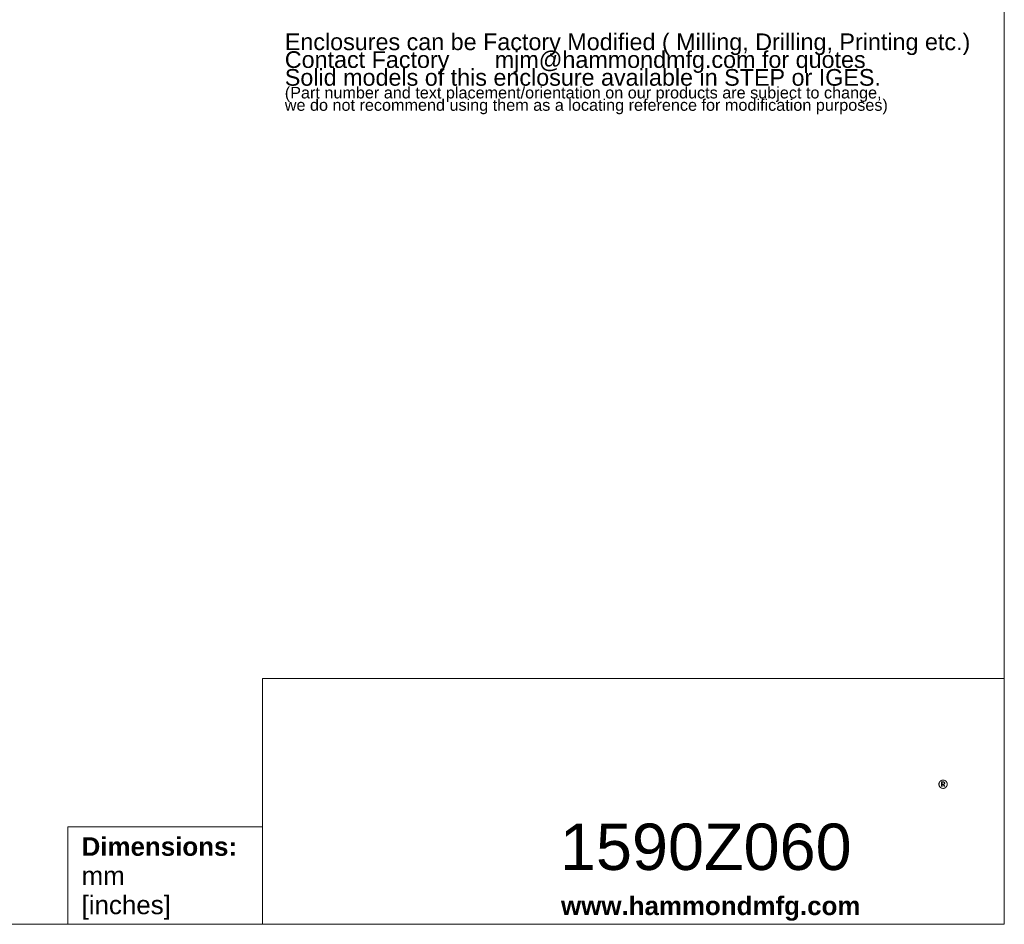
# Model space of a CAD drawing. Header units: millimetres. Extents: x 7 to 342, y 7 to 263.
# Tile 27 of 31: x 205 to 338, y 11 to 133. Entities that reach past the tile are written whole.
import ezdxf

# ---------------------------------------------------------------- set-up
doc = ezdxf.new("R2010")
doc.units = ezdxf.units.MM
doc.header["$LTSCALE"] = 1.25
doc.layers.add('Sketch Geometry (ANSI)', color=7, linetype='Continuous', lineweight=9)
doc.layers.add('Symbol (ANSI)', color=7, linetype='Continuous', lineweight=9)
doc.styles.add('Note Text (ANSI)', font='arial.ttf')
doc.styles.add('Text Style20', font='arial.ttf')

# ---------------------------------------------------------------- blocks, each defined once
blk = doc.blocks.new('Title Blocks HAMMOND')
at = {"layer": 'Sketch Geometry (ANSI)'}
for p, q in [((274.4, 31.5), (194.4, 31.5)), ((194.4, 31.5), (194.4, 5)), ((274.4, 5), (274.4, 31.5)), ((173.4, 5), (173.4, 15.5)), ((173.4, 15.5), (194.4, 15.5)), ((194.4, 15.5), (194.4, 5)), ((194.4, 5), (173.4, 5)), ((194.4, 5), (274.4, 5))]:
    blk.add_line(p, q, dxfattribs=at)
at = {"layer": 'Symbol (ANSI)', "insert": (267.22, 20.45), "char_height": 2, "attachment_point": 1, "style": 'Note Text (ANSI)'}
blk.add_mtext('\\fCalibri|b1|i0;\\H2.0000;®\\fCalibri|b1|i0;\\H21.7410;\\P', dxfattribs=at)
at = {"layer": 'Symbol (ANSI)', "insert": (174.9, 9.94), "char_height": 2, "width": 30.7233, "attachment_point": 4, "line_spacing_factor": 0.944221, "style": 'Note Text (ANSI)'}
blk.add_mtext('\\fArial|b1|i0;\\H2.0000;Dimensions:\\fArial|b0|i0;\\H2.0000;\\Pmm\\P[inches]', dxfattribs=at)
at = {"layer": 'Symbol (ANSI)', "insert": (226.6, 6.69), "char_height": 2, "width": 32.2927, "attachment_point": 4, "style": 'Note Text (ANSI)'}
blk.add_mtext('\\fArial|b1|i0;\\H2.0000;www.hammondmfg.com', dxfattribs=at)
at = {"layer": 'Symbol (ANSI)', "style": 'Text Style20'}
blk.add_attdef('<TITLE>_001', (226.48, 10.86), '', height=5, dxfattribs=at)
blk = doc.blocks.new('Borders Default Border')
at = {"layer": 'Sketch Geometry (ANSI)', "flags": 128}
blk.add_lwpolyline([(8.89, 8.89), (8.89, 207.01), (270.51, 207.01), (270.51, 8.89), (8.89, 8.89)], dxfattribs=at)

msp = doc.modelspace()

# ---------------------------------------------------------------- block references
at = {"xscale": 1.25, "yscale": 1.25, "zscale": 1.25}
msp.add_blockref('Borders Default Border', (0, 0), dxfattribs=at)
msp.add_blockref('Title Blocks HAMMOND', (-4.8625, 4.8625), dxfattribs=at).add_auto_attribs({'<TITLE>_001': '1590Z060'})

# ---------------------------------------------------------------- texts
at = {"layer": 'Symbol (ANSI)', "color": 5, "true_color": 0x0000ff, "insert": (241.1527, 124.5723), "char_height": 2.5, "width": 92.879819, "attachment_point": 4, "line_spacing_factor": 0.639812, "style": 'Note Text (ANSI)'}
msp.add_mtext('{\\H0.9x;Enclosures can be Factory Modified ( Milling, Drilling, Printing etc.)\\PContact Factory       mjm@hammondmfg.com for quotes\\H1.5042x; \\H0.66482x;\\PSolid models of this enclosure available in STEP or IGES.\\H1.571x; \\H0.67192x;\\P\\H0.65789x;(Part number and text placement/orientation on our products are subject to change,\\H1.8285x; \\H0.5469x;\\Pwe do not recommend using them as a locating reference for modification purposes)\\fCalibri|b0|i0|c0|p34;\\H1.5141x; \\H0.66046x;\\P\\H1.4509x; }', dxfattribs=at)

doc.saveas('drawing.dxf')
